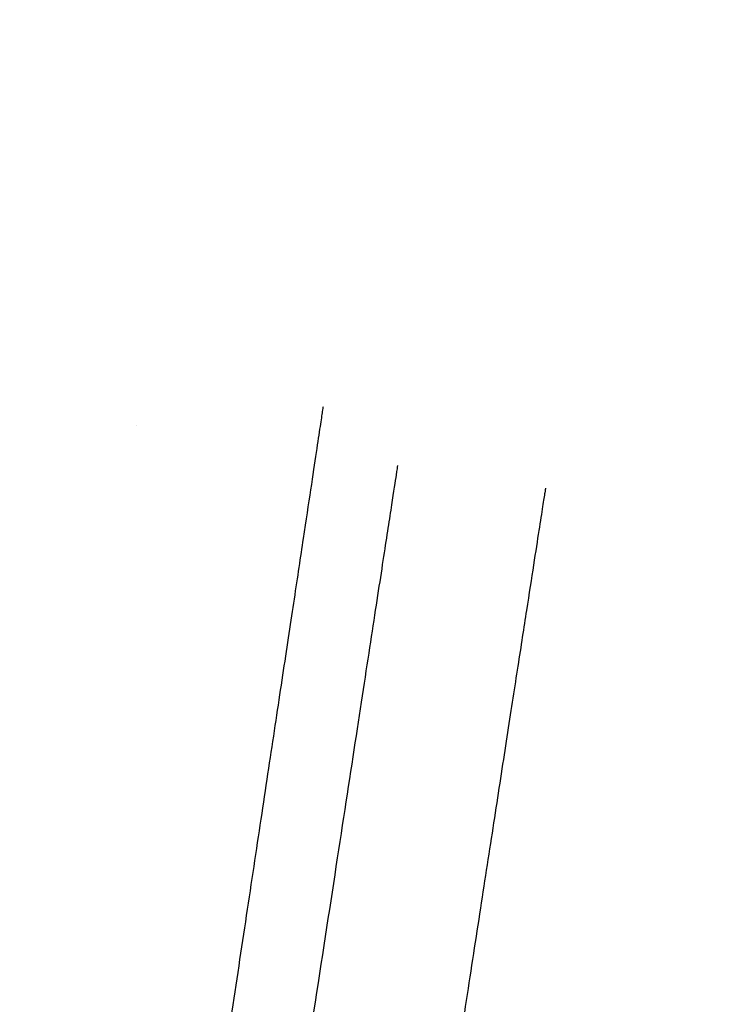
# Model space of a CAD drawing. Header units: millimetres. Extents: x -910 to 990, y -200 to 570.
# Tile 84 of 256: x 364 to 370, y 462 to 470. Entities that reach past the tile are written whole.
import ezdxf

# ---------------------------------------------------------------- set-up
doc = ezdxf.new("R2010")
doc.units = ezdxf.units.MM
doc.layers.add('IGES level 2', color=7, linetype='Continuous', true_color=0xc0c0c0)
doc.layers.add('IGES level 28', color=7, linetype='Continuous', true_color=0xc0c0c0)

msp = doc.modelspace()

# ---------------------------------------------------------------- linework, layer by layer
at = {"layer": 'IGES level 2'}
for knots in [[1.570796, 1.570796, 1.570796, 1.570796, 1.633296, 1.633296, 1.695796, 1.695796, 1.727046, 1.727046, 1.758296, 1.758296, 1.789546, 1.789546, 1.820796, 1.820796, 1.836421, 1.836421, 1.852046, 1.852046, 1.867671, 1.867671, 1.883296, 1.883296, 1.914546, 1.914546, 1.930171, 1.930171, 1.945796, 1.945796, 1.977046, 1.977046, 2.008296, 2.008296, 2.039546, 2.039546, 2.070796, 2.070796, 2.102046, 2.102046, 2.133296, 2.133296, 2.148921, 2.148921, 2.164546, 2.164546, 2.195796, 2.195796, 2.258296, 2.258296, 2.320796, 2.320796, 2.352046, 2.352046, 2.367671, 2.367671, 2.383296, 2.383296, 2.445796, 2.445796, 2.508296, 2.508296, 2.539546, 2.539546, 2.570796, 2.570796, 2.570796, 2.570796], [3.5707963, 3.5707963, 3.5707963, 3.5707963, 3.6332963, 3.6332963, 3.6957963, 3.6957963, 3.7270463, 3.7270463, 3.7582963, 3.7582963, 3.7895463, 3.7895463, 3.8207963, 3.8207963, 3.8364213, 3.8364213, 3.8520463, 3.8520463, 3.8676713, 3.8676713, 3.8832963, 3.8832963, 3.9145463, 3.9145463, 3.9301713, 3.9301713, 3.9457963, 3.9457963, 3.9770463, 3.9770463, 4.0082963, 4.0082963, 4.0395463, 4.0395463, 4.0707963, 4.0707963, 4.1020463, 4.1020463, 4.1332963, 4.1332963, 4.1489213, 4.1489213, 4.1645463, 4.1645463, 4.1957963, 4.1957963, 4.2582963, 4.2582963, 4.3207963, 4.3207963, 4.3520463, 4.3520463, 4.3676713, 4.3676713, 4.3832963, 4.3832963, 4.4457963, 4.4457963, 4.5082963, 4.5082963, 4.5395463, 4.5395463, 4.5707963, 4.5707963, 4.5707963, 4.5707963]]:
    msp.add_open_spline([(890, -35.9611, 365), (889.9938, -11.7548, 365), (888.8655, 12.3013, 365), (883.622, 60.0141, 365), (879.5207, 83.6725, 365), (870.176, 118.733, 365), (866.4973, 130.3813, 365), (858.0378, 153.0292, 365), (853.2884, 164.101, 365), (843.2821, 185.9981, 365), (837.954, 196.7889, 365), (826.225, 217.8498, 365), (819.7974, 228.1102, 365), (809.1988, 243.0263, 365), (805.5472, 247.8736, 365), (798.0572, 257.3718, 365), (794.2332, 262.0381, 365), (786.3432, 271.1161, 365), (782.2587, 275.5086, 365), (773.8044, 283.994, 365), (769.4449, 288.0975, 365), (756.0339, 300.0591, 365), (746.6558, 307.5739, 365), (732.0389, 318.2685, 365), (727.0734, 321.7356, 365), (716.9534, 328.471, 365), (711.8153, 331.726, 365), (696.2821, 341.0971, 365), (685.7232, 346.8435, 365), (664.2898, 357.5599, 365), (653.4173, 362.5345, 365), (631.484, 372.0204, 365), (620.4257, 376.5377, 365), (598.2236, 385.3618, 365), (587.0735, 389.6533, 365), (564.6656, 397.9709, 365), (553.4081, 401.9979, 365), (530.7533, 409.7079, 365), (519.3577, 413.3949, 365), (502.1009, 418.5235, 365), (496.3196, 420.1614, 365), (484.6866, 423.2641, 365), (478.8311, 424.7341, 365), (461.236, 428.9538, 365), (449.4733, 431.5161, 365), (414.101, 438.5541, 365), (390.4071, 442.3798, 365), (342.9745, 449.686, 365), (319.2436, 453.2269, 365), (283.5346, 457.67, 365), (271.6129, 459.0064, 365), (253.6825, 460.6437, 365), (247.6973, 461.1244, 365), (235.7072, 461.9339, 365), (229.7032, 462.2701, 365), (199.6722, 463.865, 365), (175.6332, 465.0583, 365), (127.5428, 467.2227, 365), (103.4945, 468.1876, 365), (67.4116, 469.2478, 365), (55.3823, 469.5362, 365), (31.3173, 469.878, 365), (19.282, 469.9444, 365), (7.2392, 469.7253, 365)], degree=3, knots=knots, dxfattribs=at)
msp.add_open_spline([(364.9203, 466.5392, 653.4215), (364.9203, 466.5392, 519.2107), (364.9203, 466.5392, 385)], degree=2, dxfattribs=at)
for points, weights in [([(364.0817, 446.4341, 365), (367.1163, 466.2025, 365), (367.1163, 466.2025, 385)], [0.999999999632, 0.70710678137, 1]), ([(368.3548, 466.0123, 653.4238), (368.3498, 466.013, 662.8225), (366.9239, 456.7413, 663.4046)], [1, 0.728673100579, 1])]:
    msp.add_rational_spline(points, weights, degree=2, dxfattribs=at)
at = {"layer": 'IGES level 28'}
msp.add_rational_spline([(366.4887, 466.6949, 375), (366.4887, 466.6949, 365), (364.9979, 456.8067, 365)], [1, 0.707106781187, 1], degree=2, dxfattribs=at)

doc.saveas('drawing.dxf')
